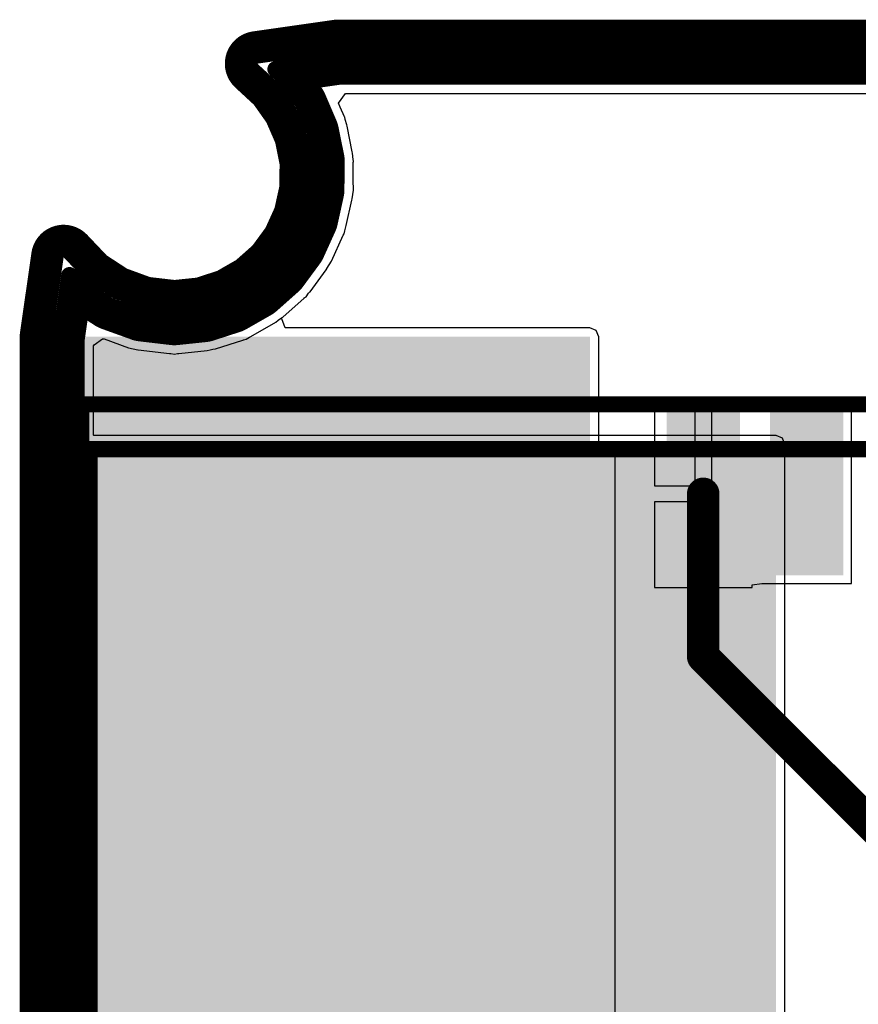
# Model space of a CAD drawing. Header units: millimetres. Extents: x 9.4 to 105.2, y 7.6 to 67.1.
# Tile 57 of 152: x 9.4 to 19.7, y 55 to 67.1. Entities that reach past the tile are written whole.
import ezdxf

# ---------------------------------------------------------------- set-up
doc = ezdxf.new("R2010")
doc.units = ezdxf.units.MM
for name, color, linetype in [('BottomLayer', 5, 'Continuous'), ('KeepOutLayer', 6, 'Continuous'), ('Mechanical2', 216, 'Continuous'), ('Mechanical3', 76, 'Continuous'), ('Mechanical4', 56, 'Continuous'), ('Mechanical5', 56, 'Continuous'), ('TopLayer', 1, 'Continuous'), ('TopOverlay', 2, 'Continuous'), ('TopPaste', 8, 'Continuous'), ('TopSolder', 216, 'Continuous')]:
    doc.layers.add(name, color=color, linetype=linetype)

msp = doc.modelspace()

# ---------------------------------------------------------------- hatches: boundary and pattern name
at = {"layer": 'BottomLayer'}
msp.add_hatch(color=5, dxfattribs=at).paths.add_polyline_path([(10.287, 10.414), (18.669, 10.414), (18.669, 61.924), (10.287, 61.924)])
at = {"layer": 'KeepOutLayer'}
msp.add_hatch(color=6, dxfattribs=at).paths.add_polyline_path([(16.583, 43.816), (16.583, 61.816), (10.283, 61.816), (10.283, 43.816)])
msp.add_hatch(color=6, dxfattribs=at).paths.add_polyline_path([(16.583, 43.816), (16.583, 61.816), (10.283, 61.816), (10.283, 43.816)])
at = {"layer": 'TopLayer'}
for points in [[(9.777, 34.925), (16.381, 34.925), (16.381, 63.246), (9.777, 63.246)], [(17.323, 60.316), (17.323, 62.316), (18.223, 62.316), (18.223, 60.316)], [(18.593, 60.316), (18.593, 62.316), (19.493, 62.316), (19.493, 60.316)]]:
    msp.add_hatch(color=1, dxfattribs=at).paths.add_polyline_path(points)
at = {"layer": 'TopPaste'}
for points in [[(17.323, 60.316), (17.323, 62.316), (18.223, 62.316), (18.223, 60.316)], [(18.593, 60.316), (18.593, 62.316), (19.493, 62.316), (19.493, 60.316)]]:
    msp.add_hatch(color=8, dxfattribs=at).paths.add_polyline_path(points)
at = {"layer": 'TopSolder'}
for points in [[(17.323, 60.316), (17.323, 62.316), (18.223, 62.316), (18.223, 60.316)], [(18.593, 60.316), (18.593, 62.316), (19.493, 62.316), (19.493, 60.316)]]:
    msp.add_hatch(color=216, dxfattribs=at).paths.add_polyline_path(points)

# ---------------------------------------------------------------- linework, layer by layer
at = {"layer": 'BottomLayer'}
for p, q in [((13.292, 66.118), (13.379, 66.236)), ((13.379, 66.236), (99.074, 66.236)), ((13.314, 66.066), (13.292, 66.118)), ((13.367, 65.95), (13.314, 66.066)), ((13.371, 65.944), (13.367, 65.95)), ((13.376, 65.917), (13.371, 65.944)), ((13.396, 65.849), (13.376, 65.917)), ((13.399, 65.832), (13.396, 65.849)), ((13.462, 65.518), (13.399, 65.832)), ((13.465, 65.502), (13.462, 65.518)), ((13.475, 65.423), (13.465, 65.502)), ((13.473, 65.175), (13.475, 65.393)), ((13.479, 65.403), (13.475, 65.423)), ((13.475, 65.393), (13.478, 65.396)), ((13.478, 65.396), (13.479, 65.403)), ((13.476, 65.049), (13.473, 65.175)), ((13.46, 64.94), (13.476, 65.049)), ((13.387, 64.612), (13.457, 64.925)), ((13.457, 64.925), (13.46, 64.94)), ((13.384, 64.595), (13.387, 64.612)), ((13.387, 64.612), (13.387, 64.612)), ((13.387, 64.612), (13.387, 64.612)), ((13.387, 64.612), (13.387, 64.612)), ((13.387, 64.612), (13.387, 64.612)), ((13.205, 64.175), (13.35, 64.495)), ((13.35, 64.495), (13.351, 64.495)), ((13.351, 64.495), (13.361, 64.509)), ((13.361, 64.509), (13.369, 64.548)), ((13.369, 64.548), (13.384, 64.595)), ((13.151, 64.083), (13.205, 64.173)), ((13.205, 64.173), (13.205, 64.175)), ((13.205, 64.173), (13.205, 64.173)), ((12.943, 63.799), (13.14, 64.067)), ((13.14, 64.067), (13.141, 64.069)), ((13.141, 64.069), (13.151, 64.082)), ((13.141, 64.069), (13.141, 64.069)), ((13.151, 64.082), (13.151, 64.083)), ((13.151, 64.083), (13.151, 64.083)), ((12.895, 63.738), (12.926, 63.783)), ((12.926, 63.783), (12.942, 63.798)), ((12.942, 63.798), (12.942, 63.799)), ((12.942, 63.799), (12.943, 63.799)), ((12.943, 63.799), (12.943, 63.799)), ((12.608, 63.485), (12.871, 63.721)), ((12.871, 63.721), (12.873, 63.723)), ((12.873, 63.723), (12.895, 63.738)), ((12.216, 63.248), (12.523, 63.424)), ((12.523, 63.424), (12.55, 63.448)), ((12.55, 63.448), (12.593, 63.477)), ((12.593, 63.477), (12.608, 63.485)), ((10.29, 63.148), (10.393, 63.219)), ((10.393, 63.219), (10.413, 63.221)), ((10.413, 63.221), (10.712, 63.112)), ((11.784, 63.097), (12.119, 63.206)), ((12.119, 63.206), (12.119, 63.206)), ((12.119, 63.206), (12.119, 63.206)), ((12.119, 63.206), (12.12, 63.206)), ((12.12, 63.206), (12.127, 63.21)), ((12.127, 63.21), (12.16, 63.216)), ((12.16, 63.216), (12.199, 63.243)), ((12.199, 63.243), (12.216, 63.248)), ((10.283, 63.135), (10.29, 63.148)), ((10.283, 62.035), (10.283, 63.135)), ((10.712, 63.112), (10.712, 63.112)), ((10.712, 63.112), (10.714, 63.112)), ((10.714, 63.112), (10.715, 63.112)), ((10.715, 63.112), (10.828, 63.085)), ((10.828, 63.085), (10.831, 63.085)), ((10.831, 63.085), (11.219, 63.039)), ((11.219, 63.039), (11.234, 63.041)), ((11.234, 63.041), (11.277, 63.032)), ((11.277, 63.032), (11.317, 63.04)), ((11.317, 63.04), (11.33, 63.039)), ((11.33, 63.039), (11.681, 63.076)), ((11.681, 63.076), (11.715, 63.086)), ((11.715, 63.086), (11.751, 63.093)), ((11.751, 63.093), (11.782, 63.097)), ((11.782, 63.097), (11.782, 63.097)), ((11.782, 63.097), (11.782, 63.097)), ((11.782, 63.097), (11.783, 63.097)), ((11.783, 63.097), (11.783, 63.097)), ((11.783, 63.097), (11.784, 63.097)), ((11.784, 63.097), (11.784, 63.097)), ((10.287, 62.032), (10.283, 62.035)), ((18.669, 62.032), (10.287, 62.032)), ((18.746, 62.001), (18.669, 62.032)), ((18.777, 61.924), (18.746, 62.001)), ((18.777, 10.414), (18.777, 61.924))]:
    msp.add_line(p, q, dxfattribs=at)
at = {"layer": 'KeepOutLayer'}
for points, const_width in [([(12.269, 66.8), (13.248, 66.94)], 0.4), ([(13.248, 66.94), (13.249, 66.94)], 0.4), ([(13.277, 66.942), (101.277, 66.942)], 0.4), ([(12.269, 66.8), (12.269, 66.8)], 0.4), ([(12.283, 66.701), (13.263, 66.841)], 0.2), ([(13.263, 66.841), (13.263, 66.841)], 0.2), ([(13.277, 66.842), (101.277, 66.842)], 0.2), ([(12.283, 66.701), (12.283, 66.701)], 0.2), ([(12.519, 66.533), (13.284, 66.642)], 0.2), ([(12.73, 66.462), (13.291, 66.542)], 0.4), ([(12.73, 66.462), (12.923, 66.189)], 0.4), ([(13.291, 66.542), (101.268, 66.542)], 0.4), ([(13.284, 66.642), (101.273, 66.642)], 0.2), ([(12.161, 66.455), (12.405, 66.229)], 0.4), ([(12.229, 66.529), (12.229, 66.528)], 0.2), ([(12.229, 66.528), (12.48, 66.296)], 0.2), ([(12.519, 66.533), (12.624, 66.436)], 0.2), ([(12.405, 66.229), (12.584, 65.975)], 0.4), ([(12.624, 66.436), (12.624, 66.435)], 0.2), ([(12.638, 66.42), (12.842, 66.131)], 0.2), ([(12.48, 66.296), (12.672, 66.024)], 0.2), ([(12.923, 66.189), (12.923, 66.189)], 0.4), ([(12.944, 66.152), (13.083, 65.828)], 0.4), ([(12.852, 66.113), (12.852, 66.113)], 0.2), ([(12.852, 66.113), (12.991, 65.789)], 0.2), ([(12.584, 65.975), (12.708, 65.689)], 0.4), ([(12.672, 66.024), (12.804, 65.719)], 0.2), ([(13.096, 65.788), (13.166, 65.442)], 0.4), ([(12.708, 65.689), (12.769, 65.384)], 0.4), ([(12.804, 65.719), (12.869, 65.393)], 0.2), ([(12.991, 65.789), (12.992, 65.788)], 0.2), ([(12.998, 65.769), (12.998, 65.768)], 0.2), ([(12.998, 65.768), (13.067, 65.423)], 0.2), ([(12.766, 65.072), (12.769, 65.384)], 0.4), ([(13.166, 65.048), (13.169, 65.4)], 0.4), ([(13.169, 65.4), (13.169, 65.401)], 0.4), ([(12.866, 65.061), (12.869, 65.393)], 0.2), ([(13.066, 65.049), (13.069, 65.401)], 0.2), ([(13.067, 65.423), (13.067, 65.422)], 0.2), ([(13.069, 65.401), (13.069, 65.402)], 0.2), ([(12.699, 64.768), (12.766, 65.072)], 0.4), ([(13.166, 65.047), (13.166, 65.048)], 0.4), ([(12.794, 64.736), (12.866, 65.061)], 0.2), ([(13.085, 64.661), (13.161, 65.006)], 0.4), ([(12.987, 64.683), (13.064, 65.028)], 0.2), ([(13.066, 65.048), (13.066, 65.049)], 0.2), ([(12.57, 64.484), (12.699, 64.768)], 0.4), ([(12.657, 64.434), (12.794, 64.736)], 0.2), ([(12.926, 64.3), (13.072, 64.622)], 0.4), ([(12.835, 64.342), (12.981, 64.663)], 0.2), ([(12.981, 64.663), (12.981, 64.663)], 0.2), ([(12.386, 64.233), (12.57, 64.484)], 0.4), ([(10.062, 64.36), (10.317, 64.091)], 0.4), ([(12.46, 64.166), (12.657, 64.434)], 0.2), ([(9.579, 63.271), (9.719, 64.25)], 0.4), ([(9.719, 64.25), (9.719, 64.25)], 0.4), ([(9.99, 64.291), (10.252, 64.014)], 0.2), ([(12.153, 64.026), (12.386, 64.233)], 0.4), ([(12.696, 63.98), (12.905, 64.264)], 0.4), ([(12.615, 64.039), (12.824, 64.323)], 0.2), ([(12.905, 64.264), (12.905, 64.264)], 0.4), ([(12.835, 64.341), (12.835, 64.342)], 0.2), ([(9.678, 63.256), (9.818, 64.236)], 0.2), ([(9.818, 64.236), (9.818, 64.236)], 0.2), ([(10.317, 64.091), (10.607, 63.902)], 0.4), ([(12.212, 63.944), (12.46, 64.166)], 0.2), ([(11.883, 63.871), (12.153, 64.026)], 0.4), ([(12.404, 63.714), (12.668, 63.949)], 0.4), ([(12.338, 63.788), (12.601, 64.023)], 0.2), ([(12.696, 63.98), (12.696, 63.98)], 0.4), ([(9.877, 63.235), (9.987, 64.003)], 0.2), ([(9.987, 64.003), (10.115, 63.868)], 0.2), ([(10.252, 64.014), (10.562, 63.812)], 0.2), ([(10.607, 63.902), (10.933, 63.783)], 0.4), ([(11.587, 63.775), (11.883, 63.871)], 0.4), ([(11.924, 63.779), (12.212, 63.944)], 0.2), ([(9.977, 63.228), (10.057, 63.786)], 0.4), ([(10.078, 63.769), (10.407, 63.554)], 0.4), ([(10.078, 63.769), (10.078, 63.769)], 0.4), ([(10.078, 63.769), (10.078, 63.769)], 0.4), ([(10.133, 63.853), (10.462, 63.638)], 0.2), ([(10.562, 63.812), (10.91, 63.685)], 0.2), ([(10.933, 63.783), (11.278, 63.743)], 0.4), ([(11.278, 63.743), (11.587, 63.775)], 0.4), ([(11.608, 63.677), (11.924, 63.779)], 0.2), ([(12.064, 63.514), (12.37, 63.689)], 0.4), ([(10.91, 63.685), (11.278, 63.643)], 0.2), ([(11.278, 63.643), (11.608, 63.677)], 0.2), ([(12.015, 63.601), (12.32, 63.776)], 0.2), ([(12.32, 63.776), (12.321, 63.776)], 0.2), ([(10.407, 63.554), (10.407, 63.554)], 0.4), ([(10.407, 63.554), (10.407, 63.554)], 0.4), ([(10.449, 63.533), (10.818, 63.4)], 0.4), ([(10.449, 63.533), (10.449, 63.533)], 0.4), ([(10.483, 63.627), (10.852, 63.493)], 0.2), ([(11.69, 63.388), (12.026, 63.497)], 0.4), ([(11.659, 63.484), (11.995, 63.592)], 0.2), ([(12.026, 63.497), (12.026, 63.497)], 0.4), ([(12.026, 63.497), (12.026, 63.497)], 0.4), ([(12.014, 63.6), (12.015, 63.601)], 0.2), ([(10.818, 63.4), (10.818, 63.399)], 0.4), ([(10.863, 63.389), (11.254, 63.343)], 0.4), ([(10.875, 63.488), (11.265, 63.443)], 0.2), ([(11.298, 63.343), (11.649, 63.38)], 0.4), ([(11.287, 63.443), (11.639, 63.479)], 0.2), ([(11.69, 63.388), (11.69, 63.388)], 0.4), ([(11.69, 63.388), (11.69, 63.388)], 0.4), ([(9.577, 11.942), (9.577, 63.242)], 0.4), ([(9.579, 63.27), (9.579, 63.271)], 0.4), ([(9.977, 11.951), (9.977, 63.228)], 0.4), ([(9.677, 11.942), (9.677, 63.242)], 0.2), ([(9.678, 63.256), (9.678, 63.256)], 0.2), ([(9.877, 11.946), (9.877, 63.235)], 0.2)]:
    msp.add_lwpolyline(points, dxfattribs=dict(at, const_width=const_width))
at = {"layer": 'KeepOutLayer', "const_width": 0.4}
for points in [[(13.248, 66.94, -0.036389), (13.277, 66.942)], [(13.249, 66.94, -0.03549), (13.277, 66.942)], [(12.161, 66.455, -0.632429), (12.269, 66.8)], [(12.161, 66.455, -0.631174), (12.269, 66.8)], [(12.923, 66.189, -0.052508), (12.944, 66.152)], [(12.923, 66.189, -0.052094), (12.944, 66.152)], [(13.083, 65.828, -0.052088), (13.096, 65.788)], [(13.083, 65.828, -0.052088), (13.096, 65.788)], [(13.166, 65.442, -0.049713), (13.169, 65.403)], [(13.166, 65.442, -0.049713), (13.169, 65.403)], [(13.169, 65.403, -0.002371), (13.169, 65.401)], [(13.169, 65.403, -0.003225), (13.169, 65.4)], [(13.166, 65.048, -0.052947), (13.161, 65.006)], [(13.166, 65.047, -0.052095), (13.161, 65.006)], [(13.166, 65.049, -0.001521), (13.166, 65.048)], [(13.085, 64.661, -0.052082), (13.072, 64.622)], [(13.085, 64.661, -0.052082), (13.072, 64.622)], [(9.719, 64.25, -0.627048), (10.062, 64.36)], [(9.719, 64.25, -0.628299), (10.062, 64.36)], [(12.926, 64.3, -0.052097), (12.905, 64.264)], [(12.926, 64.3, -0.05295), (12.905, 64.264)], [(12.696, 63.98, -0.052947), (12.668, 63.949)], [(12.696, 63.98, -0.052092), (12.668, 63.949)], [(10.078, 63.769, -0.033651), (10.057, 63.786)], [(10.078, 63.769, -0.03358), (10.057, 63.786)], [(10.078, 63.769, -0.000141), (10.078, 63.769)], [(12.404, 63.714, -0.052089), (12.37, 63.689)], [(12.404, 63.714, -0.052089), (12.37, 63.689)], [(10.449, 63.533, -0.057946), (10.407, 63.554)], [(10.407, 63.554, -0.000141), (10.407, 63.554)], [(10.449, 63.533, -0.058811), (10.407, 63.554)], [(12.064, 63.514, -0.052093), (12.026, 63.497)], [(12.064, 63.514, -0.051842), (12.026, 63.497)], [(12.026, 63.497, -0.000503), (12.026, 63.497)], [(10.863, 63.389, -0.058817), (10.818, 63.4)], [(10.863, 63.389, -0.058022), (10.818, 63.399)], [(11.298, 63.343, -0.055059), (11.254, 63.343)], [(11.298, 63.343, -0.055059), (11.254, 63.343)], [(11.69, 63.388, -0.051832), (11.649, 63.38)], [(11.69, 63.388, -0.052085), (11.649, 63.38)], [(11.69, 63.388, -0.000503), (11.69, 63.388)], [(9.577, 63.242, -0.036389), (9.579, 63.271)], [(9.577, 63.242, -0.03549), (9.579, 63.27)]]:
    msp.add_lwpolyline(points, format="xyb", dxfattribs=at)
at = {"layer": 'KeepOutLayer'}
for points, const_width in [([(13.148, 66.94, 1), (13.348, 66.94, 1)], 0.2), ([(13.148, 66.94, 1), (13.348, 66.94, 1)], 0.2), ([(13.148, 66.94, 1), (13.348, 66.94, 1)], 0.2), ([(13.149, 66.94, 1), (13.349, 66.94, 1)], 0.2), ([(13.149, 66.94, 1), (13.349, 66.94, 1)], 0.2), ([(13.177, 66.942, 1), (13.377, 66.942, 1)], 0.2), ([(13.177, 66.942, 1), (13.377, 66.942, 1)], 0.2), ([(13.177, 66.942, 1), (13.377, 66.942, 1)], 0.2), ([(12.169, 66.8, 1), (12.369, 66.8, 1)], 0.2), ([(12.169, 66.8, 1), (12.369, 66.8, 1)], 0.2), ([(12.169, 66.8, 1), (12.369, 66.8, 1)], 0.2), ([(12.169, 66.8, 1), (12.369, 66.8, 1)], 0.2), ([(12.169, 66.8, 1), (12.369, 66.8, 1)], 0.2), ([(13.213, 66.841, 1), (13.313, 66.841, 1)], 0.1), ([(13.213, 66.841, 1), (13.313, 66.841, 1)], 0.1), ([(13.213, 66.841, 1), (13.313, 66.841, 1)], 0.1), ([(13.227, 66.842, 1), (13.327, 66.842, 1)], 0.1), ([(12.233, 66.701, 1), (12.333, 66.701, 1)], 0.1), ([(12.233, 66.701, 1), (12.333, 66.701, 1)], 0.1), ([(12.233, 66.701, 1), (12.333, 66.701, 1)], 0.1), ([(12.63, 66.462, 1), (12.83, 66.462, 1)], 0.2), ([(12.63, 66.462, 1), (12.83, 66.462, 1)], 0.2), ([(13.191, 66.542, 1), (13.391, 66.542, 1)], 0.2), ([(13.191, 66.542, 1), (13.391, 66.542, 1)], 0.2), ([(13.234, 66.642, 1), (13.334, 66.642, 1)], 0.1), ([(13.234, 66.642, 1), (13.334, 66.642, 1)], 0.1), ([(12.061, 66.455, 1), (12.261, 66.455, 1)], 0.2), ([(12.061, 66.455, 1), (12.261, 66.455, 1)], 0.2), ([(12.061, 66.455, 1), (12.261, 66.455, 1)], 0.2), ([(12.179, 66.529, 1), (12.279, 66.529, 1)], 0.1), ([(12.179, 66.528, 1), (12.279, 66.528, 1)], 0.1), ([(12.179, 66.528, 1), (12.279, 66.528, 1)], 0.1), ([(12.469, 66.533, 1), (12.569, 66.533, 1)], 0.1), ([(12.469, 66.533, 1), (12.569, 66.533, 1)], 0.1), ([(12.305, 66.229, 1), (12.505, 66.229, 1)], 0.2), ([(12.305, 66.229, 1), (12.505, 66.229, 1)], 0.2), ([(12.574, 66.436, 1), (12.674, 66.436, 1)], 0.1), ([(12.574, 66.436, 1), (12.674, 66.436, 1)], 0.1), ([(12.574, 66.435, 1), (12.674, 66.435, 1)], 0.1), ([(12.588, 66.42, 1), (12.688, 66.42, 1)], 0.1), ([(12.43, 66.296, 1), (12.53, 66.296, 1)], 0.1), ([(12.43, 66.296, 1), (12.53, 66.296, 1)], 0.1), ([(12.823, 66.189, 1), (13.023, 66.189, 1)], 0.2), ([(12.823, 66.189, 1), (13.023, 66.189, 1)], 0.2), ([(12.823, 66.189, 1), (13.023, 66.189, 1)], 0.2), ([(12.823, 66.189, 1), (13.023, 66.189, 1)], 0.2), ([(12.823, 66.189, 1), (13.023, 66.189, 1)], 0.2), ([(12.844, 66.152, 1), (13.044, 66.152, 1)], 0.2), ([(12.844, 66.152, 1), (13.044, 66.152, 1)], 0.2), ([(12.844, 66.152, 1), (13.044, 66.152, 1)], 0.2), ([(12.792, 66.131, 1), (12.892, 66.131, 1)], 0.1), ([(12.802, 66.113, 1), (12.902, 66.113, 1)], 0.1), ([(12.802, 66.113, 1), (12.902, 66.113, 1)], 0.1), ([(12.802, 66.113, 1), (12.902, 66.113, 1)], 0.1), ([(12.484, 65.975, 1), (12.684, 65.975, 1)], 0.2), ([(12.484, 65.975, 1), (12.684, 65.975, 1)], 0.2), ([(12.622, 66.024, 1), (12.722, 66.024, 1)], 0.1), ([(12.622, 66.024, 1), (12.722, 66.024, 1)], 0.1), ([(12.983, 65.828, 1), (13.183, 65.828, 1)], 0.2), ([(12.983, 65.828, 1), (13.183, 65.828, 1)], 0.2), ([(12.983, 65.828, 1), (13.183, 65.828, 1)], 0.2), ([(12.996, 65.788, 1), (13.196, 65.788, 1)], 0.2), ([(12.996, 65.788, 1), (13.196, 65.788, 1)], 0.2), ([(12.996, 65.788, 1), (13.196, 65.788, 1)], 0.2), ([(12.608, 65.689, 1), (12.808, 65.689, 1)], 0.2), ([(12.608, 65.689, 1), (12.808, 65.689, 1)], 0.2), ([(12.754, 65.719, 1), (12.854, 65.719, 1)], 0.1), ([(12.754, 65.719, 1), (12.854, 65.719, 1)], 0.1), ([(12.941, 65.789, 1), (13.041, 65.789, 1)], 0.1), ([(12.941, 65.789, 1), (13.041, 65.789, 1)], 0.1), ([(12.942, 65.788, 1), (13.042, 65.788, 1)], 0.1), ([(12.948, 65.769, 1), (13.048, 65.769, 1)], 0.1), ([(12.948, 65.768, 1), (13.048, 65.768, 1)], 0.1), ([(12.948, 65.768, 1), (13.048, 65.768, 1)], 0.1), ([(12.669, 65.384, 1), (12.869, 65.384, 1)], 0.2), ([(12.669, 65.384, 1), (12.869, 65.384, 1)], 0.2), ([(13.066, 65.442, 1), (13.266, 65.442, 1)], 0.2), ([(13.066, 65.442, 1), (13.266, 65.442, 1)], 0.2), ([(13.066, 65.442, 1), (13.266, 65.442, 1)], 0.2), ([(13.069, 65.403, 1), (13.269, 65.403, 1)], 0.2), ([(13.069, 65.403, 1), (13.269, 65.403, 1)], 0.2), ([(13.069, 65.403, 1), (13.269, 65.403, 1)], 0.2), ([(13.069, 65.403, 1), (13.269, 65.403, 1)], 0.2), ([(13.069, 65.401, 1), (13.269, 65.401, 1)], 0.2), ([(13.069, 65.401, 1), (13.269, 65.401, 1)], 0.2), ([(13.069, 65.4, 1), (13.269, 65.4, 1)], 0.2), ([(13.069, 65.4, 1), (13.269, 65.4, 1)], 0.2), ([(13.069, 65.4, 1), (13.269, 65.4, 1)], 0.2), ([(12.819, 65.393, 1), (12.919, 65.393, 1)], 0.1), ([(12.819, 65.393, 1), (12.919, 65.393, 1)], 0.1), ([(13.017, 65.423, 1), (13.117, 65.423, 1)], 0.1), ([(13.017, 65.423, 1), (13.117, 65.423, 1)], 0.1), ([(13.017, 65.422, 1), (13.117, 65.422, 1)], 0.1), ([(13.019, 65.402, 1), (13.119, 65.402, 1)], 0.1), ([(13.019, 65.401, 1), (13.119, 65.401, 1)], 0.1), ([(13.019, 65.401, 1), (13.119, 65.401, 1)], 0.1), ([(12.666, 65.072, 1), (12.866, 65.072, 1)], 0.2), ([(12.666, 65.072, 1), (12.866, 65.072, 1)], 0.2), ([(13.066, 65.049, 1), (13.266, 65.049, 1)], 0.2), ([(13.066, 65.048, 1), (13.266, 65.048, 1)], 0.2), ([(13.066, 65.048, 1), (13.266, 65.048, 1)], 0.2), ([(13.066, 65.048, 1), (13.266, 65.048, 1)], 0.2), ([(13.066, 65.048, 1), (13.266, 65.048, 1)], 0.2), ([(13.066, 65.047, 1), (13.266, 65.047, 1)], 0.2), ([(13.066, 65.047, 1), (13.266, 65.047, 1)], 0.2), ([(12.816, 65.061, 1), (12.916, 65.061, 1)], 0.1), ([(12.816, 65.061, 1), (12.916, 65.061, 1)], 0.1), ([(13.061, 65.006, 1), (13.261, 65.006, 1)], 0.2), ([(13.061, 65.006, 1), (13.261, 65.006, 1)], 0.2), ([(13.061, 65.006, 1), (13.261, 65.006, 1)], 0.2), ([(13.014, 65.028, 1), (13.114, 65.028, 1)], 0.1), ([(13.016, 65.049, 1), (13.116, 65.049, 1)], 0.1), ([(13.016, 65.049, 1), (13.116, 65.049, 1)], 0.1), ([(13.016, 65.048, 1), (13.116, 65.048, 1)], 0.1), ([(12.599, 64.768, 1), (12.799, 64.768, 1)], 0.2), ([(12.599, 64.768, 1), (12.799, 64.768, 1)], 0.2), ([(12.985, 64.661, 1), (13.185, 64.661, 1)], 0.2), ([(12.985, 64.661, 1), (13.185, 64.661, 1)], 0.2), ([(12.985, 64.661, 1), (13.185, 64.661, 1)], 0.2), ([(12.744, 64.736, 1), (12.844, 64.736, 1)], 0.1), ([(12.744, 64.736, 1), (12.844, 64.736, 1)], 0.1), ([(12.972, 64.622, 1), (13.172, 64.622, 1)], 0.2), ([(12.972, 64.622, 1), (13.172, 64.622, 1)], 0.2), ([(12.972, 64.622, 1), (13.172, 64.622, 1)], 0.2), ([(12.931, 64.663, 1), (13.031, 64.663, 1)], 0.1), ([(12.931, 64.663, 1), (13.031, 64.663, 1)], 0.1), ([(12.931, 64.663, 1), (13.031, 64.663, 1)], 0.1), ([(12.937, 64.683, 1), (13.037, 64.683, 1)], 0.1), ([(12.47, 64.484, 1), (12.67, 64.484, 1)], 0.2), ([(12.47, 64.484, 1), (12.67, 64.484, 1)], 0.2), ([(9.962, 64.36, 1), (10.162, 64.36, 1)], 0.2), ([(9.962, 64.36, 1), (10.162, 64.36, 1)], 0.2), ([(9.962, 64.36, 1), (10.162, 64.36, 1)], 0.2), ([(12.607, 64.434, 1), (12.707, 64.434, 1)], 0.1), ([(12.607, 64.434, 1), (12.707, 64.434, 1)], 0.1), ([(12.826, 64.3, 1), (13.026, 64.3, 1)], 0.2), ([(12.826, 64.3, 1), (13.026, 64.3, 1)], 0.2), ([(12.826, 64.3, 1), (13.026, 64.3, 1)], 0.2), ([(9.619, 64.25, 1), (9.819, 64.25, 1)], 0.2), ([(9.619, 64.25, 1), (9.819, 64.25, 1)], 0.2), ([(9.619, 64.25, 1), (9.819, 64.25, 1)], 0.2), ([(9.619, 64.25, 1), (9.819, 64.25, 1)], 0.2), ([(9.619, 64.25, 1), (9.819, 64.25, 1)], 0.2), ([(9.94, 64.291, 1), (10.04, 64.291, 1)], 0.1), ([(12.286, 64.233, 1), (12.486, 64.233, 1)], 0.2), ([(12.286, 64.233, 1), (12.486, 64.233, 1)], 0.2), ([(12.805, 64.264, 1), (13.005, 64.264, 1)], 0.2), ([(12.805, 64.264, 1), (13.005, 64.264, 1)], 0.2), ([(12.805, 64.264, 1), (13.005, 64.264, 1)], 0.2), ([(12.805, 64.264, 1), (13.005, 64.264, 1)], 0.2), ([(12.805, 64.264, 1), (13.005, 64.264, 1)], 0.2), ([(12.774, 64.323, 1), (12.874, 64.323, 1)], 0.1), ([(12.785, 64.342, 1), (12.885, 64.342, 1)], 0.1), ([(12.785, 64.342, 1), (12.885, 64.342, 1)], 0.1), ([(12.785, 64.341, 1), (12.885, 64.341, 1)], 0.1), ([(9.768, 64.236, 1), (9.868, 64.236, 1)], 0.1), ([(9.768, 64.236, 1), (9.868, 64.236, 1)], 0.1), ([(9.768, 64.236, 1), (9.868, 64.236, 1)], 0.1), ([(10.217, 64.091, 1), (10.417, 64.091, 1)], 0.2), ([(10.217, 64.091, 1), (10.417, 64.091, 1)], 0.2), ([(12.41, 64.166, 1), (12.51, 64.166, 1)], 0.1), ([(12.41, 64.166, 1), (12.51, 64.166, 1)], 0.1), ([(12.053, 64.026, 1), (12.253, 64.026, 1)], 0.2), ([(12.053, 64.026, 1), (12.253, 64.026, 1)], 0.2), ([(12.568, 63.949, 1), (12.768, 63.949, 1)], 0.2), ([(12.568, 63.949, 1), (12.768, 63.949, 1)], 0.2), ([(12.568, 63.949, 1), (12.768, 63.949, 1)], 0.2), ([(12.596, 63.98, 1), (12.796, 63.98, 1)], 0.2), ([(12.596, 63.98, 1), (12.796, 63.98, 1)], 0.2), ([(12.596, 63.98, 1), (12.796, 63.98, 1)], 0.2), ([(12.596, 63.98, 1), (12.796, 63.98, 1)], 0.2), ([(12.596, 63.98, 1), (12.796, 63.98, 1)], 0.2), ([(12.551, 64.023, 1), (12.651, 64.023, 1)], 0.1), ([(12.565, 64.039, 1), (12.665, 64.039, 1)], 0.1), ([(9.937, 64.003, 1), (10.037, 64.003, 1)], 0.1), ([(9.937, 64.003, 1), (10.037, 64.003, 1)], 0.1), ([(10.202, 64.014, 1), (10.302, 64.014, 1)], 0.1), ([(10.202, 64.014, 1), (10.302, 64.014, 1)], 0.1), ([(10.507, 63.902, 1), (10.707, 63.902, 1)], 0.2), ([(10.507, 63.902, 1), (10.707, 63.902, 1)], 0.2), ([(11.783, 63.871, 1), (11.983, 63.871, 1)], 0.2), ([(11.783, 63.871, 1), (11.983, 63.871, 1)], 0.2), ([(12.162, 63.944, 1), (12.262, 63.944, 1)], 0.1), ([(12.162, 63.944, 1), (12.262, 63.944, 1)], 0.1), ([(9.957, 63.786, 1), (10.157, 63.786, 1)], 0.2), ([(9.957, 63.786, 1), (10.157, 63.786, 1)], 0.2), ([(9.957, 63.786, 1), (10.157, 63.786, 1)], 0.2), ([(9.978, 63.769, 1), (10.178, 63.769, 1)], 0.2), ([(9.978, 63.769, 1), (10.178, 63.769, 1)], 0.2), ([(9.978, 63.769, 1), (10.178, 63.769, 1)], 0.2), ([(9.978, 63.769, 1), (10.178, 63.769, 1)], 0.2), ([(9.978, 63.769, 1), (10.178, 63.769, 1)], 0.2), ([(9.978, 63.769, 1), (10.178, 63.769, 1)], 0.2), ([(9.978, 63.769, 1), (10.178, 63.769, 1)], 0.2), ([(9.978, 63.769, 1), (10.178, 63.769, 1)], 0.2), ([(9.978, 63.769, 1), (10.178, 63.769, 1)], 0.2), ([(10.065, 63.868, 1), (10.165, 63.868, 1)], 0.1), ([(10.083, 63.853, 1), (10.183, 63.853, 1)], 0.1), ([(10.512, 63.812, 1), (10.612, 63.812, 1)], 0.1), ([(10.512, 63.812, 1), (10.612, 63.812, 1)], 0.1), ([(10.833, 63.783, 1), (11.033, 63.783, 1)], 0.2), ([(10.833, 63.783, 1), (11.033, 63.783, 1)], 0.2), ([(11.178, 63.743, 1), (11.378, 63.743, 1)], 0.2), ([(11.178, 63.743, 1), (11.378, 63.743, 1)], 0.2), ([(11.487, 63.775, 1), (11.687, 63.775, 1)], 0.2), ([(11.487, 63.775, 1), (11.687, 63.775, 1)], 0.2), ([(11.874, 63.779, 1), (11.974, 63.779, 1)], 0.1), ([(11.874, 63.779, 1), (11.974, 63.779, 1)], 0.1), ([(12.27, 63.689, 1), (12.47, 63.689, 1)], 0.2), ([(12.27, 63.689, 1), (12.47, 63.689, 1)], 0.2), ([(12.27, 63.689, 1), (12.47, 63.689, 1)], 0.2), ([(12.304, 63.714, 1), (12.504, 63.714, 1)], 0.2), ([(12.304, 63.714, 1), (12.504, 63.714, 1)], 0.2), ([(12.304, 63.714, 1), (12.504, 63.714, 1)], 0.2), ([(12.288, 63.788, 1), (12.388, 63.788, 1)], 0.1), ([(10.86, 63.685, 1), (10.96, 63.685, 1)], 0.1), ([(10.86, 63.685, 1), (10.96, 63.685, 1)], 0.1), ([(11.558, 63.677, 1), (11.658, 63.677, 1)], 0.1), ([(11.558, 63.677, 1), (11.658, 63.677, 1)], 0.1), ([(12.27, 63.776, 1), (12.37, 63.776, 1)], 0.1), ([(12.27, 63.776, 1), (12.37, 63.776, 1)], 0.1), ([(12.271, 63.776, 1), (12.371, 63.776, 1)], 0.1), ([(10.307, 63.554, 1), (10.507, 63.554, 1)], 0.2), ([(10.307, 63.554, 1), (10.507, 63.554, 1)], 0.2), ([(10.307, 63.554, 1), (10.507, 63.554, 1)], 0.2), ([(10.307, 63.554, 1), (10.507, 63.554, 1)], 0.2), ([(10.307, 63.554, 1), (10.507, 63.554, 1)], 0.2), ([(10.307, 63.554, 1), (10.507, 63.554, 1)], 0.2), ([(10.307, 63.554, 1), (10.507, 63.554, 1)], 0.2), ([(10.307, 63.554, 1), (10.507, 63.554, 1)], 0.2), ([(10.307, 63.554, 1), (10.507, 63.554, 1)], 0.2), ([(10.349, 63.533, 1), (10.549, 63.533, 1)], 0.2), ([(10.349, 63.533, 1), (10.549, 63.533, 1)], 0.2), ([(10.349, 63.533, 1), (10.549, 63.533, 1)], 0.2), ([(10.349, 63.533, 1), (10.549, 63.533, 1)], 0.2), ([(10.349, 63.533, 1), (10.549, 63.533, 1)], 0.2), ([(10.412, 63.638, 1), (10.512, 63.638, 1)], 0.1), ([(10.433, 63.627, 1), (10.533, 63.627, 1)], 0.1), ([(11.228, 63.643, 1), (11.328, 63.643, 1)], 0.1), ([(11.228, 63.643, 1), (11.328, 63.643, 1)], 0.1), ([(11.926, 63.497, 1), (12.126, 63.497, 1)], 0.2), ([(11.926, 63.497, 1), (12.126, 63.497, 1)], 0.2), ([(11.926, 63.497, 1), (12.126, 63.497, 1)], 0.2), ([(11.926, 63.497, 1), (12.126, 63.497, 1)], 0.2), ([(11.926, 63.497, 1), (12.126, 63.497, 1)], 0.2), ([(11.926, 63.497, 1), (12.126, 63.497, 1)], 0.2), ([(11.926, 63.497, 1), (12.126, 63.497, 1)], 0.2), ([(11.926, 63.497, 1), (12.126, 63.497, 1)], 0.2), ([(11.926, 63.497, 1), (12.126, 63.497, 1)], 0.2), ([(11.964, 63.514, 1), (12.164, 63.514, 1)], 0.2), ([(11.964, 63.514, 1), (12.164, 63.514, 1)], 0.2), ([(11.964, 63.514, 1), (12.164, 63.514, 1)], 0.2), ([(11.945, 63.592, 1), (12.045, 63.592, 1)], 0.1), ([(11.964, 63.6, 1), (12.064, 63.6, 1)], 0.1), ([(11.965, 63.601, 1), (12.065, 63.601, 1)], 0.1), ([(11.965, 63.601, 1), (12.065, 63.601, 1)], 0.1), ([(10.718, 63.4, 1), (10.918, 63.4, 1)], 0.2), ([(10.718, 63.4, 1), (10.918, 63.4, 1)], 0.2), ([(10.718, 63.4, 1), (10.918, 63.4, 1)], 0.2), ([(10.718, 63.399, 1), (10.918, 63.399, 1)], 0.2), ([(10.718, 63.399, 1), (10.918, 63.399, 1)], 0.2), ([(10.763, 63.389, 1), (10.963, 63.389, 1)], 0.2), ([(10.763, 63.389, 1), (10.963, 63.389, 1)], 0.2), ([(10.763, 63.389, 1), (10.963, 63.389, 1)], 0.2), ([(10.802, 63.493, 1), (10.902, 63.493, 1)], 0.1), ([(10.825, 63.488, 1), (10.925, 63.488, 1)], 0.1), ([(11.154, 63.343, 1), (11.354, 63.343, 1)], 0.2), ([(11.154, 63.343, 1), (11.354, 63.343, 1)], 0.2), ([(11.154, 63.343, 1), (11.354, 63.343, 1)], 0.2), ([(11.198, 63.343, 1), (11.398, 63.343, 1)], 0.2), ([(11.198, 63.343, 1), (11.398, 63.343, 1)], 0.2), ([(11.198, 63.343, 1), (11.398, 63.343, 1)], 0.2), ([(11.215, 63.443, 1), (11.315, 63.443, 1)], 0.1), ([(11.237, 63.443, 1), (11.337, 63.443, 1)], 0.1), ([(11.549, 63.38, 1), (11.749, 63.38, 1)], 0.2), ([(11.549, 63.38, 1), (11.749, 63.38, 1)], 0.2), ([(11.549, 63.38, 1), (11.749, 63.38, 1)], 0.2), ([(11.59, 63.388, 1), (11.79, 63.388, 1)], 0.2), ([(11.59, 63.388, 1), (11.79, 63.388, 1)], 0.2), ([(11.59, 63.388, 1), (11.79, 63.388, 1)], 0.2), ([(11.59, 63.388, 1), (11.79, 63.388, 1)], 0.2), ([(11.59, 63.388, 1), (11.79, 63.388, 1)], 0.2), ([(11.59, 63.388, 1), (11.79, 63.388, 1)], 0.2), ([(11.59, 63.388, 1), (11.79, 63.388, 1)], 0.2), ([(11.59, 63.388, 1), (11.79, 63.388, 1)], 0.2), ([(11.59, 63.388, 1), (11.79, 63.388, 1)], 0.2), ([(11.589, 63.479, 1), (11.689, 63.479, 1)], 0.1), ([(11.609, 63.484, 1), (11.709, 63.484, 1)], 0.1), ([(9.477, 63.242, 1), (9.677, 63.242, 1)], 0.2), ([(9.477, 63.242, 1), (9.677, 63.242, 1)], 0.2), ([(9.477, 63.242, 1), (9.677, 63.242, 1)], 0.2), ([(9.479, 63.271, 1), (9.679, 63.271, 1)], 0.2), ([(9.479, 63.271, 1), (9.679, 63.271, 1)], 0.2), ([(9.479, 63.271, 1), (9.679, 63.271, 1)], 0.2), ([(9.479, 63.27, 1), (9.679, 63.27, 1)], 0.2), ([(9.479, 63.27, 1), (9.679, 63.27, 1)], 0.2), ([(9.877, 63.228, 1), (10.077, 63.228, 1)], 0.2), ([(9.877, 63.228, 1), (10.077, 63.228, 1)], 0.2), ([(9.627, 63.242, 1), (9.727, 63.242, 1)], 0.1), ([(9.628, 63.256, 1), (9.728, 63.256, 1)], 0.1), ([(9.628, 63.256, 1), (9.728, 63.256, 1)], 0.1), ([(9.628, 63.256, 1), (9.728, 63.256, 1)], 0.1), ([(9.827, 63.235, 1), (9.927, 63.235, 1)], 0.1), ([(9.827, 63.235, 1), (9.927, 63.235, 1)], 0.1)]:
    msp.add_lwpolyline(points, format="xyb", close=True, dxfattribs=dict(at, const_width=const_width))
at = {"layer": 'Mechanical2', "const_width": 0.2}
for points in [[(10.233, 61.866), (35.833, 61.866)], [(10.233, 43.766), (10.233, 61.866)]]:
    msp.add_lwpolyline(points, dxfattribs=at)
at = {"layer": 'Mechanical2', "const_width": 0.1}
msp.add_lwpolyline([(10.183, 61.866, 1), (10.283, 61.866, 1)], format="xyb", close=True, dxfattribs=at)
msp.add_lwpolyline([(10.183, 61.866, 1), (10.283, 61.866, 1)], format="xyb", close=True, dxfattribs=at)
at = {"layer": 'Mechanical3', "const_width": 0.2}
for points in [[(10.133, 62.416), (36.383, 62.416)], [(10.133, 43.216), (10.133, 62.416)]]:
    msp.add_lwpolyline(points, dxfattribs=at)
at = {"layer": 'Mechanical3', "const_width": 0.1}
msp.add_lwpolyline([(10.083, 62.416, 1), (10.183, 62.416, 1)], format="xyb", close=True, dxfattribs=at)
msp.add_lwpolyline([(10.083, 62.416, 1), (10.183, 62.416, 1)], format="xyb", close=True, dxfattribs=at)
at = {"layer": 'Mechanical4', "const_width": 0.2}
for points in [[(13.263, 66.841, -0.035488), (13.277, 66.842)], [(13.263, 66.841, -0.036352), (13.277, 66.842)], [(12.229, 66.529, -0.632375), (12.283, 66.701)], [(12.229, 66.528, -0.6332), (12.283, 66.701)], [(12.624, 66.436, -0.05354), (12.638, 66.42)], [(12.624, 66.435, -0.052089), (12.638, 66.42)], [(12.842, 66.131, -0.0529), (12.852, 66.113)], [(12.842, 66.131, -0.052089), (12.852, 66.113)], [(12.991, 65.789, -0.052897), (12.998, 65.769)], [(12.992, 65.788, -0.052965), (12.998, 65.768)], [(13.067, 65.423, -0.050588), (13.069, 65.403)], [(13.067, 65.422, -0.049713), (13.069, 65.403)], [(13.069, 65.403, -0.002374), (13.069, 65.402)], [(13.069, 65.403, -0.003216), (13.069, 65.401)], [(13.066, 65.049, -0.052941), (13.064, 65.028)], [(13.066, 65.048, -0.052094), (13.064, 65.028)], [(13.066, 65.049, -0.00153), (13.066, 65.049)], [(12.987, 64.683, -0.052078), (12.981, 64.663)], [(12.987, 64.683, -0.053458), (12.981, 64.663)], [(9.818, 64.236, -0.627049), (9.99, 64.291)], [(9.818, 64.236, -0.628246), (9.99, 64.291)], [(12.835, 64.342, -0.053473), (12.824, 64.323)], [(12.835, 64.341, -0.052097), (12.824, 64.323)], [(12.615, 64.039, -0.052096), (12.601, 64.023)], [(12.615, 64.039, -0.052096), (12.601, 64.023)], [(10.133, 63.853, -0.058027), (10.115, 63.868)], [(10.133, 63.853, -0.058027), (10.115, 63.868)], [(12.338, 63.788, -0.052841), (12.32, 63.776)], [(12.338, 63.788, -0.052085), (12.321, 63.776)], [(10.483, 63.627, -0.058012), (10.462, 63.638)], [(10.483, 63.627, -0.058012), (10.462, 63.638)], [(12.015, 63.601, -0.052855), (11.995, 63.592)], [(12.014, 63.6, -0.052098), (11.995, 63.592)], [(10.875, 63.488, -0.058026), (10.852, 63.493)], [(10.875, 63.488, -0.058026), (10.852, 63.493)], [(11.287, 63.443, -0.055055), (11.265, 63.443)], [(11.287, 63.443, -0.055055), (11.265, 63.443)], [(11.659, 63.484, -0.052081), (11.639, 63.479)], [(11.659, 63.484, -0.052081), (11.639, 63.479)], [(9.677, 63.242, -0.036352), (9.678, 63.256)], [(9.677, 63.242, -0.035488), (9.678, 63.256)]]:
    msp.add_lwpolyline(points, format="xyb", dxfattribs=at)
at = {"layer": 'Mechanical4', "const_width": 0.1}
for points in [[(13.213, 66.841, 1), (13.313, 66.841, 1)], [(13.213, 66.841, 1), (13.313, 66.841, 1)], [(13.227, 66.842, 1), (13.327, 66.842, 1)], [(13.227, 66.842, 1), (13.327, 66.842, 1)], [(12.233, 66.701, 1), (12.333, 66.701, 1)], [(12.233, 66.701, 1), (12.333, 66.701, 1)], [(12.179, 66.529, 1), (12.279, 66.529, 1)], [(12.179, 66.528, 1), (12.279, 66.528, 1)], [(12.574, 66.436, 1), (12.674, 66.436, 1)], [(12.574, 66.435, 1), (12.674, 66.435, 1)], [(12.588, 66.42, 1), (12.688, 66.42, 1)], [(12.588, 66.42, 1), (12.688, 66.42, 1)], [(12.792, 66.131, 1), (12.892, 66.131, 1)], [(12.792, 66.131, 1), (12.892, 66.131, 1)], [(12.802, 66.113, 1), (12.902, 66.113, 1)], [(12.802, 66.113, 1), (12.902, 66.113, 1)], [(12.941, 65.789, 1), (13.041, 65.789, 1)], [(12.942, 65.788, 1), (13.042, 65.788, 1)], [(12.948, 65.769, 1), (13.048, 65.769, 1)], [(12.948, 65.768, 1), (13.048, 65.768, 1)], [(13.017, 65.423, 1), (13.117, 65.423, 1)], [(13.017, 65.422, 1), (13.117, 65.422, 1)], [(13.019, 65.403, 1), (13.119, 65.403, 1)], [(13.019, 65.403, 1), (13.119, 65.403, 1)], [(13.019, 65.403, 1), (13.119, 65.403, 1)], [(13.019, 65.403, 1), (13.119, 65.403, 1)], [(13.019, 65.402, 1), (13.119, 65.402, 1)], [(13.019, 65.401, 1), (13.119, 65.401, 1)], [(13.014, 65.028, 1), (13.114, 65.028, 1)], [(13.014, 65.028, 1), (13.114, 65.028, 1)], [(13.016, 65.049, 1), (13.116, 65.049, 1)], [(13.016, 65.049, 1), (13.116, 65.049, 1)], [(13.016, 65.049, 1), (13.116, 65.049, 1)], [(13.016, 65.048, 1), (13.116, 65.048, 1)], [(12.931, 64.663, 1), (13.031, 64.663, 1)], [(12.931, 64.663, 1), (13.031, 64.663, 1)], [(12.937, 64.683, 1), (13.037, 64.683, 1)], [(12.937, 64.683, 1), (13.037, 64.683, 1)], [(9.94, 64.291, 1), (10.04, 64.291, 1)], [(9.94, 64.291, 1), (10.04, 64.291, 1)], [(12.774, 64.323, 1), (12.874, 64.323, 1)], [(12.774, 64.323, 1), (12.874, 64.323, 1)], [(12.785, 64.342, 1), (12.885, 64.342, 1)], [(12.785, 64.341, 1), (12.885, 64.341, 1)], [(9.768, 64.236, 1), (9.868, 64.236, 1)], [(9.768, 64.236, 1), (9.868, 64.236, 1)], [(12.551, 64.023, 1), (12.651, 64.023, 1)], [(12.551, 64.023, 1), (12.651, 64.023, 1)], [(12.565, 64.039, 1), (12.665, 64.039, 1)], [(12.565, 64.039, 1), (12.665, 64.039, 1)], [(10.065, 63.868, 1), (10.165, 63.868, 1)], [(10.065, 63.868, 1), (10.165, 63.868, 1)], [(10.083, 63.853, 1), (10.183, 63.853, 1)], [(10.083, 63.853, 1), (10.183, 63.853, 1)], [(12.288, 63.788, 1), (12.388, 63.788, 1)], [(12.288, 63.788, 1), (12.388, 63.788, 1)], [(12.27, 63.776, 1), (12.37, 63.776, 1)], [(12.271, 63.776, 1), (12.371, 63.776, 1)], [(10.412, 63.638, 1), (10.512, 63.638, 1)], [(10.412, 63.638, 1), (10.512, 63.638, 1)], [(10.433, 63.627, 1), (10.533, 63.627, 1)], [(10.433, 63.627, 1), (10.533, 63.627, 1)], [(11.945, 63.592, 1), (12.045, 63.592, 1)], [(11.945, 63.592, 1), (12.045, 63.592, 1)], [(11.964, 63.6, 1), (12.064, 63.6, 1)], [(11.965, 63.601, 1), (12.065, 63.601, 1)], [(10.802, 63.493, 1), (10.902, 63.493, 1)], [(10.802, 63.493, 1), (10.902, 63.493, 1)], [(10.825, 63.488, 1), (10.925, 63.488, 1)], [(10.825, 63.488, 1), (10.925, 63.488, 1)], [(11.215, 63.443, 1), (11.315, 63.443, 1)], [(11.215, 63.443, 1), (11.315, 63.443, 1)], [(11.237, 63.443, 1), (11.337, 63.443, 1)], [(11.237, 63.443, 1), (11.337, 63.443, 1)], [(11.589, 63.479, 1), (11.689, 63.479, 1)], [(11.589, 63.479, 1), (11.689, 63.479, 1)], [(11.609, 63.484, 1), (11.709, 63.484, 1)], [(11.609, 63.484, 1), (11.709, 63.484, 1)], [(9.627, 63.242, 1), (9.727, 63.242, 1)], [(9.627, 63.242, 1), (9.727, 63.242, 1)], [(9.628, 63.256, 1), (9.728, 63.256, 1)], [(9.628, 63.256, 1), (9.728, 63.256, 1)]]:
    msp.add_lwpolyline(points, format="xyb", close=True, dxfattribs=at)
at = {"layer": 'Mechanical5', "const_width": 0.2}
for points in [[(10.133, 62.416), (36.383, 62.416)], [(10.133, 43.216), (10.133, 62.416)]]:
    msp.add_lwpolyline(points, dxfattribs=at)
at = {"layer": 'Mechanical5', "const_width": 0.1}
msp.add_lwpolyline([(10.083, 62.416, 1), (10.183, 62.416, 1)], format="xyb", close=True, dxfattribs=at)
msp.add_lwpolyline([(10.083, 62.416, 1), (10.183, 62.416, 1)], format="xyb", close=True, dxfattribs=at)
at = {"layer": 'TopLayer'}
for p, q in [((13.292, 66.118), (13.379, 66.236)), ((13.379, 66.236), (82.351, 66.236)), ((13.314, 66.066), (13.292, 66.118)), ((13.367, 65.95), (13.314, 66.066)), ((13.371, 65.944), (13.367, 65.95)), ((13.376, 65.917), (13.371, 65.944)), ((13.396, 65.849), (13.376, 65.917)), ((13.399, 65.832), (13.396, 65.849)), ((13.462, 65.518), (13.399, 65.832)), ((13.465, 65.502), (13.462, 65.518)), ((13.475, 65.423), (13.465, 65.502)), ((13.473, 65.175), (13.475, 65.393)), ((13.479, 65.403), (13.475, 65.423)), ((13.475, 65.393), (13.478, 65.396)), ((13.478, 65.396), (13.479, 65.403)), ((13.476, 65.049), (13.473, 65.175)), ((13.46, 64.94), (13.476, 65.049)), ((13.387, 64.612), (13.457, 64.925)), ((13.457, 64.925), (13.46, 64.94)), ((13.384, 64.595), (13.387, 64.612)), ((13.387, 64.612), (13.387, 64.612)), ((13.387, 64.612), (13.387, 64.612)), ((13.387, 64.612), (13.387, 64.612)), ((13.387, 64.612), (13.387, 64.612)), ((13.205, 64.175), (13.35, 64.495)), ((13.35, 64.495), (13.351, 64.495)), ((13.351, 64.495), (13.361, 64.509)), ((13.361, 64.509), (13.369, 64.548)), ((13.369, 64.548), (13.384, 64.595)), ((13.151, 64.083), (13.205, 64.173)), ((13.205, 64.173), (13.205, 64.175)), ((13.205, 64.173), (13.205, 64.173)), ((12.943, 63.799), (13.14, 64.067)), ((13.14, 64.067), (13.141, 64.069)), ((13.141, 64.069), (13.151, 64.082)), ((13.141, 64.069), (13.141, 64.069)), ((13.151, 64.082), (13.151, 64.083)), ((13.151, 64.083), (13.151, 64.083)), ((12.895, 63.738), (12.926, 63.783)), ((12.926, 63.783), (12.942, 63.798)), ((12.942, 63.798), (12.942, 63.799)), ((12.942, 63.799), (12.943, 63.799)), ((12.943, 63.799), (12.943, 63.799)), ((12.608, 63.485), (12.871, 63.721)), ((12.871, 63.721), (12.873, 63.723)), ((12.873, 63.723), (12.895, 63.738)), ((12.597, 63.468), (12.601, 63.481)), ((12.638, 63.354), (12.597, 63.468)), ((12.601, 63.481), (12.608, 63.485)), ((16.381, 63.354), (12.638, 63.354)), ((16.458, 63.323), (16.381, 63.354)), ((16.489, 63.246), (16.458, 63.323)), ((16.489, 61.924), (16.489, 63.246)), ((17.673, 62.466), (17.173, 62.466)), ((17.173, 62.466), (17.173, 61.416)), ((17.673, 61.416), (17.673, 62.466)), ((18.373, 62.466), (17.873, 62.466)), ((17.873, 62.466), (17.873, 61.316)), ((18.373, 62.433), (18.373, 62.466)), ((18.493, 62.416), (18.373, 62.433)), ((18.5, 62.416), (18.493, 62.416)), ((19.593, 62.416), (18.5, 62.416)), ((19.593, 60.216), (19.593, 62.416)), ((16.583, 61.924), (16.489, 61.924)), ((16.66, 61.893), (16.583, 61.924)), ((16.691, 61.816), (16.66, 61.893)), ((16.691, 43.816), (16.691, 61.816)), ((17.173, 61.416), (17.673, 61.416)), ((17.873, 61.316), (17.873, 60.166)), ((17.673, 61.216), (17.173, 61.216)), ((17.173, 61.216), (17.173, 60.166)), ((17.673, 60.166), (17.673, 61.216)), ((17.173, 60.166), (17.673, 60.166)), ((17.873, 60.166), (18.373, 60.166)), ((18.373, 60.199), (18.493, 60.216)), ((18.373, 60.166), (18.373, 60.199)), ((18.493, 60.216), (18.5, 60.216)), ((18.5, 60.216), (19.593, 60.216))]:
    msp.add_line(p, q, dxfattribs=at)
at = {"layer": 'TopLayer', "const_width": 0.4}
for points in [[(17.773, 59.316), (17.773, 61.316)], [(17.773, 59.316), (23.438, 53.651)]]:
    msp.add_lwpolyline(points, dxfattribs=at)
at = {"layer": 'TopLayer', "const_width": 0.2}
for points in [[(17.673, 61.316, 1), (17.873, 61.316, 1)], [(17.673, 59.316, 1), (17.873, 59.316, 1)], [(17.673, 59.316, 1), (17.873, 59.316, 1)]]:
    msp.add_lwpolyline(points, format="xyb", close=True, dxfattribs=at)
at = {"layer": 'TopOverlay', "const_width": 0.2}
for points in [[(10.233, 61.866), (16.948, 61.866)], [(10.233, 43.766), (10.233, 61.866)]]:
    msp.add_lwpolyline(points, dxfattribs=at)
at = {"layer": 'TopOverlay', "const_width": 0.1}
for points in [[(10.183, 61.866, 1), (10.283, 61.866, 1)], [(10.183, 61.866, 1), (10.283, 61.866, 1)], [(16.898, 61.866, 1), (16.998, 61.866, 1)]]:
    msp.add_lwpolyline(points, format="xyb", close=True, dxfattribs=at)

doc.saveas('drawing.dxf')
